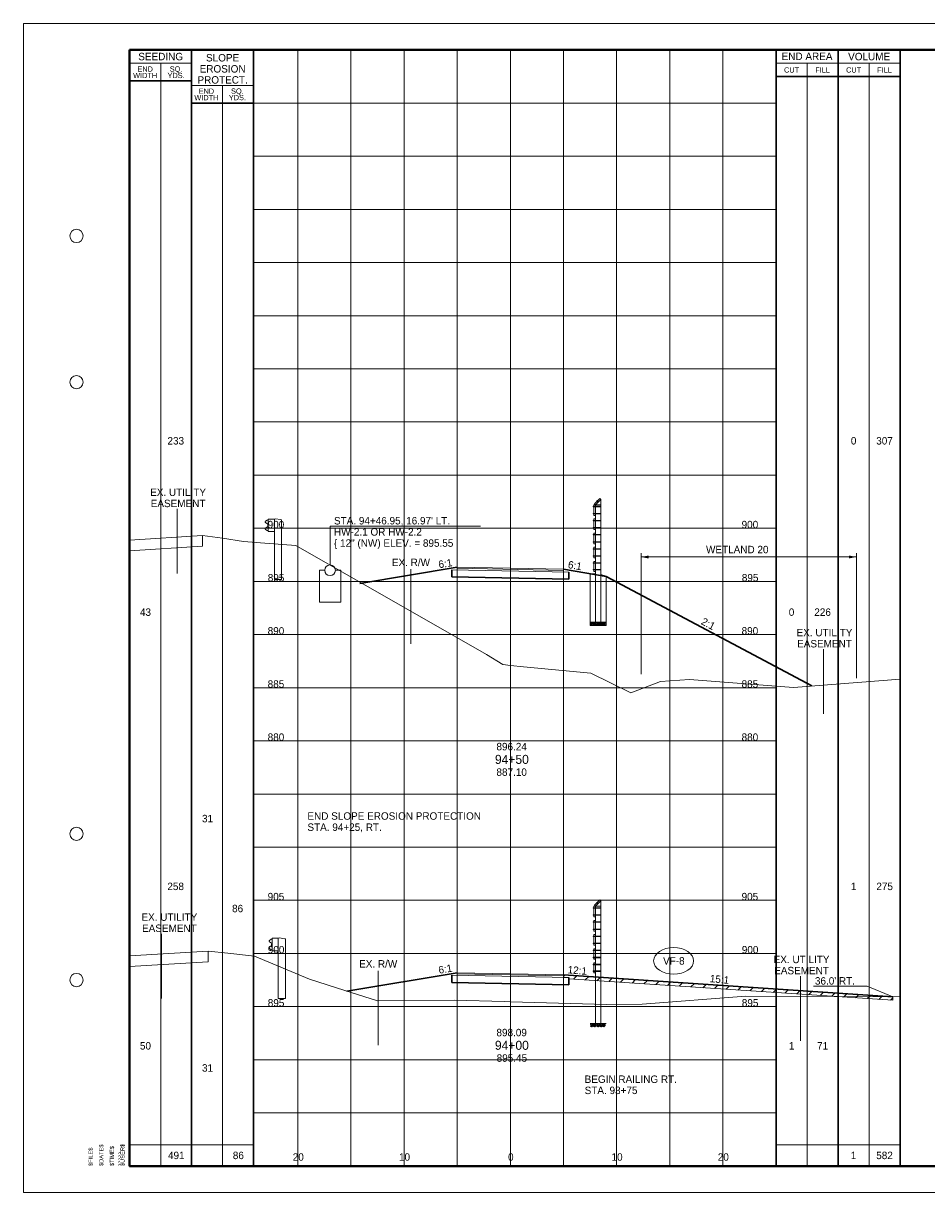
# Paper-space layout 'Layout1' of a CAD drawing. Header units: feet. Extents: x -1005 to 2379, y -670 to 6548.
# Tile 24 of 69: x -10 to 75, y 2182 to 2292. Entities that reach past the tile are written whole.
import ezdxf
from ezdxf.enums import TextEntityAlignment as Align

# ---------------------------------------------------------------- set-up
doc = ezdxf.new("R2010")
doc.units = ezdxf.units.FT
doc.header["$LTSCALE"] = 5
doc.header["$MEASUREMENT"] = 0
for name, pattern in [('DGN Style 2', [150.837143, 90.502286, -60.334857]), ('DGN Style 3', [211.172, 150.837143, -60.334857]), ('esmtuex', [4.65, 0.8, -0.275, -0.275, 0.8, -0.3, 0.8, -0.3, 0.8, -0.3]), ('fencepr', [1, 0.925, 0.075]), ('rowex', [4.85, 0.8, -0.375, -0.375, 0.8, -0.3, 0.8, -0.3, 0.8, -0.3])]:
    doc.linetypes.add(name, pattern=pattern)
for name, color, linetype, lineweight in [('DR_P_Erosion_Control', 7, 'Continuous', 13), ('DR_P_Headwall', 120, 'Continuous', 13), ('DR_P_Storm_Sewer', 151, 'Continuous', 13), ('DR_P_Text', 7, 'Continuous', 13), ('EV_Ecological_Text', 7, 'Continuous', 13), ('PV_P_Text', 7, 'Continuous', 13), ('PV_X_EOP', 7, 'DGN Style 3', 0), ('RD_P_Cells', 7, 'Continuous', 0), ('RD_P_Fence', 230, 'fencepr', 13), ('RD_X_Cells', 7, 'Continuous', 0), ('RW_X_Esmt_U', 6, 'esmtuex', 30), ('RW_X_Fee_RW', 6, 'rowex', 30), ('SG_P_Foundation', 61, 'Continuous', 13), ('SH_Border', 7, 'Continuous', 40), ('SH_Data', 7, 'Continuous', 0), ('SH_Major_Grid_Line', 254, 'Continuous', 13), ('SH_Text', 7, 'Continuous', 13), ('TX_P_20', 7, 'Continuous', 13), ('TX_P_5', 7, 'Continuous', 13), ('TX_P_Misc', 7, 'Continuous', 13), ('TX_X_5', 7, 'Continuous', 0), ('XS_P_Finished_Grade', 3, 'Continuous', 30), ('XS_P_Pavt_Surface', 251, 'Continuous', 13), ('XS_P_Subgrade', 4, 'Continuous', 30), ('XS_X_Ground_Line', 3, 'DGN Style 2', 13)]:
    doc.layers.add(name, color=color, linetype=linetype, lineweight=lineweight)
doc.layers.add('SH_Cut_Line', color=7, linetype='DGN Style 3', lineweight=0, plot=False)
doc.layers.add('XS_P_Pavt_Layers', color=251, linetype='Continuous', lineweight=0, transparency=0.5)
doc.styles.add('Slanted-Normal LS 0.50', font='font31.shx', dxfattribs={"height": 0.14})
doc.styles.add('Slanted-Sub Title', font='font31.shx', dxfattribs={"height": 0.17})
doc.styles.add('Style-CHAR_FAST_FONT', font='CHAR_FAST_FONT.shx')
doc.styles.add('Style-FONT1', font='FONT1.shx')
doc.styles.add('Style-font30', font='font30.shx')
doc.styles.add('Style-font31', font='font31.shx')

# ---------------------------------------------------------------- blocks, each defined once
blk = doc.blocks.new('STAMP')
at = {"layer": 'TX_P_Misc', "linetype": 'Continuous', "lineweight": 13, "style": 'Style-CHAR_FAST_FONT'}
for s, p in [('$FILE$', (-0.773, 0)), ('$DATE$', (-0.573, 0)), ('$TIME$', (-0.373, 0)), ('$USER$', (-0.173, 0))]:
    blk.add_text(s, height=0.078, rotation=90, dxfattribs=at).set_placement(p, align=Align.TOP_LEFT)
blk = doc.blocks.new('XS POINT_524')
at = {"layer": 'RW_X_Fee_RW', "linetype": 'DGN Style 3', "lineweight": 0}
blk.add_line((0, 3.5), (0, -3.5), dxfattribs=at)
blk = doc.blocks.new('GRLT')
at = {"layer": 'RD_X_Cells', "linetype": 'DGN Style 3'}
for p, q in [((-1.51, 2.21), (-1.56, 2.19)), ((-0.97, 2.29), (-1.51, 2.21)), ((-0.89, 2.25), (-0.97, 2.29)), ((-0.31, 2.25), (-0.89, 2.25)), ((-0.89, -0.16), (-0.89, 2.25)), ((-0.31, 1.08), (-0.31, 2.25)), ((-1.56, -0.16), (-1.56, 2.19)), ((-0.31, 1.08), (-0.89, 1.08)), ((-1.56, -3.42), (-1.56, -0.16)), ((-0.89, -3.42), (-0.89, -0.16)), ((-0.89, -3.42), (-1.56, -3.42))]:
    blk.add_line(p, q, dxfattribs=at)
at = {"layer": 'RD_X_Cells', "linetype": 'DGN Style 3', "flags": 128}
blk.add_lwpolyline([(-0.31, 1.16), (-0.22, 1.17), (-0.06, 1.29), (-0.06, 1.29, 0.51949), (-0.06, 1.41), (-0.06, 1.41), (-0.26, 1.56), (-0.26, 1.56, -0.244874), (-0.3, 1.62), (-0.3, 1.62), (-0.3, 1.67), (-0.3, 1.71), (-0.3, 1.71, -0.244874), (-0.26, 1.78), (-0.26, 1.78), (-0.06, 1.92), (-0.06, 1.92, 0.51949), (-0.06, 2.05), (-0.06, 2.05), (-0.22, 2.16), (-0.31, 2.18)], format="xyb", dxfattribs=at)
for points in [[(-0.29, 1.73), (-0.29, 1.61), (-0.3, 1.61), (-0.3, 1.73), (-0.29, 1.73)], [(-0.29, 1.7), (-0.29, 1.64), (-0.26, 1.64), (-0.26, 1.7), (-0.29, 1.7)]]:
    blk.add_lwpolyline(points, close=True, dxfattribs=at)
blk = doc.blocks.new('GPKLBL_427')
at = {"layer": 'TX_P_5', "linetype": 'Continuous', "extrusion": (0, 0, -1), "insert": (-0.46, 0.97), "char_height": 0.7, "attachment_point": 3, "text_direction": (-0.986394, 0.164399, 0), "line_spacing_factor": 0.6, "style": 'Style-font31'}
blk.add_mtext('6:1', dxfattribs=at)
blk = doc.blocks.new('GPKLBL_428')
at = {"layer": 'TX_P_5', "linetype": 'Continuous', "insert": (-0.51, 0.98), "char_height": 0.7, "attachment_point": 1, "rotation": 350.5377, "line_spacing_factor": 0.6, "style": 'Style-font31'}
blk.add_mtext('12:1', dxfattribs=at)
blk = doc.blocks.new('RCP')
at = {"layer": 'RD_P_Cells'}
for points, knots in [([(0.02, 0.09), (0.03, 0.1), (0.05, 0.11), (0.07, 0.11), (0.07, 0.12), (0.08, 0.1), (0.08, 0.09), (0.08, 0.08), (0.07, 0.07), (0.06, 0.06), (0.05, 0.05), (0.02, 0.04), (0.02, 0.05), (0.01, 0.06), (0.01, 0.07), (0.01, 0.08), (0.01, 0.08), (0.01, 0.08), (0.01, 0.09), (0.02, 0.09), (0.02, 0.09), (0.02, 0.09)], [0, 0, 0, 0, 0.258176, 0.258176, 0.258176, 0.385117, 0.385117, 0.385117, 0.555016, 0.555016, 0.555016, 0.785627, 0.785627, 0.785627, 0.908123, 0.908123, 0.908123, 0.969027, 0.969027, 0.969027, 1, 1, 1, 1]), ([(0.05, 0.33), (0.06, 0.33), (0.06, 0.34), (0.07, 0.34), (0.08, 0.35), (0.09, 0.35), (0.1, 0.35), (0.11, 0.35), (0.12, 0.35), (0.12, 0.34), (0.13, 0.33), (0.13, 0.33), (0.13, 0.32), (0.12, 0.31), (0.12, 0.3), (0.11, 0.29), (0.1, 0.28), (0.09, 0.28), (0.08, 0.28), (0.07, 0.28), (0.05, 0.27), (0.04, 0.28), (0.04, 0.29), (0.03, 0.29), (0.03, 0.3), (0.03, 0.31), (0.04, 0.32), (0.04, 0.32), (0.04, 0.32), (0.04, 0.33), (0.05, 0.33)], [0, 0, 0, 0, 0.107172, 0.107172, 0.107172, 0.224609, 0.224609, 0.224609, 0.311187, 0.311187, 0.311187, 0.390245, 0.390245, 0.390245, 0.521508, 0.521508, 0.521508, 0.650159, 0.650159, 0.650159, 0.785017, 0.785017, 0.785017, 0.874079, 0.874079, 0.874079, 0.953282, 0.953282, 0.953282, 1, 1, 1, 1]), ([(0.16, 0.26), (0.17, 0.26), (0.19, 0.27), (0.2, 0.27), (0.22, 0.27), (0.22, 0.25), (0.23, 0.23), (0.23, 0.22), (0.23, 0.2), (0.22, 0.19), (0.2, 0.18), (0.19, 0.17), (0.17, 0.17), (0.16, 0.16), (0.14, 0.16), (0.13, 0.17), (0.12, 0.17), (0.11, 0.18), (0.11, 0.18), (0.1, 0.2), (0.1, 0.22), (0.11, 0.23), (0.11, 0.24), (0.12, 0.24), (0.13, 0.25), (0.13, 0.25), (0.14, 0.26), (0.15, 0.26), (0.15, 0.26), (0.15, 0.26), (0.16, 0.26)], [0, 0, 0, 0, 0.126661, 0.126661, 0.126661, 0.253188, 0.253188, 0.253188, 0.368171, 0.368171, 0.368171, 0.509113, 0.509113, 0.509113, 0.63015, 0.63015, 0.63015, 0.70369, 0.70369, 0.70369, 0.826515, 0.826515, 0.826515, 0.907901, 0.907901, 0.907901, 0.976801, 0.976801, 0.976801, 1, 1, 1, 1]), ([(0.16, 0.11), (0.17, 0.11), (0.18, 0.11), (0.19, 0.12), (0.21, 0.12), (0.23, 0.12), (0.25, 0.1), (0.26, 0.09), (0.26, 0.07), (0.26, 0.06), (0.25, 0.05), (0.24, 0.03), (0.23, 0.02), (0.21, 0), (0.18, 0), (0.16, 0.01), (0.15, 0.02), (0.13, 0.03), (0.13, 0.05), (0.12, 0.06), (0.13, 0.07), (0.14, 0.08), (0.14, 0.09), (0.14, 0.09), (0.15, 0.1), (0.15, 0.1), (0.15, 0.1), (0.16, 0.11)], [0, 0, 0, 0, 0.098896, 0.098896, 0.098896, 0.24332, 0.24332, 0.24332, 0.355319, 0.355319, 0.355319, 0.496743, 0.496743, 0.496743, 0.673566, 0.673566, 0.673566, 0.816859, 0.816859, 0.816859, 0.906168, 0.906168, 0.906168, 0.969895, 0.969895, 0.969895, 1, 1, 1, 1]), ([(0.29, 0.35), (0.3, 0.35), (0.31, 0.36), (0.32, 0.36), (0.34, 0.36), (0.34, 0.33), (0.34, 0.32), (0.33, 0.31), (0.32, 0.3), (0.31, 0.3), (0.3, 0.29), (0.28, 0.29), (0.27, 0.3), (0.27, 0.31), (0.27, 0.32), (0.27, 0.33), (0.27, 0.33), (0.28, 0.34), (0.28, 0.34), (0.28, 0.35), (0.28, 0.35), (0.29, 0.35)], [0, 0, 0, 0, 0.188286, 0.188286, 0.188286, 0.356428, 0.356428, 0.356428, 0.541746, 0.541746, 0.541746, 0.732506, 0.732506, 0.732506, 0.852511, 0.852511, 0.852511, 0.937171, 0.937171, 0.937171, 1, 1, 1, 1]), ([(0.31, 0.2), (0.32, 0.21), (0.33, 0.21), (0.34, 0.22), (0.35, 0.22), (0.36, 0.2), (0.36, 0.18), (0.37, 0.17), (0.36, 0.16), (0.35, 0.14), (0.34, 0.13), (0.33, 0.13), (0.32, 0.12), (0.31, 0.12), (0.3, 0.12), (0.29, 0.13), (0.28, 0.14), (0.27, 0.15), (0.27, 0.16), (0.28, 0.17), (0.28, 0.19), (0.29, 0.19), (0.29, 0.2), (0.3, 0.2), (0.31, 0.2)], [0, 0, 0, 0, 0.135762, 0.135762, 0.135762, 0.276579, 0.276579, 0.276579, 0.425633, 0.425633, 0.425633, 0.565886, 0.565886, 0.565886, 0.678149, 0.678149, 0.678149, 0.814077, 0.814077, 0.814077, 0.922173, 0.922173, 0.922173, 1, 1, 1, 1])]:
    blk.add_open_spline(points, degree=3, knots=knots, dxfattribs=at)
blk = doc.blocks.new('GPKLBL_429')
at = {"layer": 'TX_P_5', "linetype": 'Continuous', "insert": (-0.51, 0.98), "char_height": 0.7, "attachment_point": 1, "rotation": 350.5377, "line_spacing_factor": 0.6, "style": 'Style-font31'}
blk.add_mtext('15:1', dxfattribs=at)
blk = doc.blocks.new('XS POINT_536')
at = {"layer": 'RW_X_Fee_RW', "linetype": 'DGN Style 3', "lineweight": 0}
blk.add_line((0, 3.5), (0, -3.5), dxfattribs=at)
blk = doc.blocks.new('GPKLBL_444')
at = {"layer": 'TX_P_5', "linetype": 'Continuous', "extrusion": (0, 0, -1), "insert": (-0.46, 0.97), "char_height": 0.7, "attachment_point": 3, "text_direction": (-0.986394, 0.164399, 0), "line_spacing_factor": 0.6, "style": 'Style-font31'}
blk.add_mtext('6:1', dxfattribs=at)
blk = doc.blocks.new('GPKLBL_445')
at = {"layer": 'TX_P_5', "linetype": 'Continuous', "insert": (-0.51, 0.98), "char_height": 0.7, "attachment_point": 1, "rotation": 350.5377, "line_spacing_factor": 0.6, "style": 'Style-font31'}
blk.add_mtext('6:1', dxfattribs=at)
blk = doc.blocks.new('GPKLBL_446')
at = {"layer": 'TX_P_5', "color": 7, "insert": (-0.32, 1.63), "char_height": 0.7, "attachment_point": 1, "rotation": 333.4349, "line_spacing_factor": 0.9, "style": 'Style-font31'}
blk.add_mtext('2:1', dxfattribs=at)

psp = doc.layouts.get("Layout1")

# ---------------------------------------------------------------- hatches: boundary and pattern name
at = {"layer": 'DR_P_Erosion_Control'}
h = psp.add_hatch(dxfattribs=at)
h.set_pattern_fill('HATCH', color=256, style=0, pattern_type=2)
h.set_pattern_definition([(45, (56.6032, 2202.0936), (-0.589255, 0.589255), [])])
h.paths.add_polyline_path([(41.33, 2202.73), (41.33, 2202.61), (71.83, 2200.59), (71.83, 2200.92), (40.83, 2202.99), (40.83, 2202.89), (40.83, 2202.74)])

# ---------------------------------------------------------------- linework, layer by layer
for p, q in [((71.83, 2200.59), (41.33, 2202.61)), ((71.83, 2200.92), (71.83, 2200.59))]:
    psp.add_line(p, q, dxfattribs=at)
at = {"layer": 'DR_P_Erosion_Control', "flags": 128}
psp.add_lwpolyline([(41.33, 2202.73), (41.33, 2202.61), (71.83, 2200.59), (71.83, 2200.92), (40.83, 2202.99), (40.83, 2202.89), (40.83, 2202.74), (41.33, 2202.73)], close=True, dxfattribs=at)
at = {"layer": 'DR_P_Headwall'}
for p, q in [((17.86, 2241.05), (18.36, 2241.05)), ((17.86, 2241.05), (17.86, 2238.05)), ((19.36, 2241.05), (19.86, 2241.05)), ((19.86, 2241.05), (19.86, 2238.05)), ((17.86, 2238.05), (19.86, 2238.05))]:
    psp.add_line(p, q, dxfattribs=at)
at = {"layer": 'DR_P_Storm_Sewer'}
psp.add_circle((18.86, 2241.05), 0.5, dxfattribs=at)
at = {"layer": 'DR_P_Text'}
for p, q in [((18.86, 2245.2), (33.01, 2245.2)), ((18.86, 2241.55), (18.86, 2245.2)), ((64.34, 2201.91), (69.39, 2201.91)), ((71.83, 2200.92), (69.39, 2201.91))]:
    psp.add_line(p, q, dxfattribs=at)
at = {"layer": 'DR_P_Text', "color": 7, "linetype": 'Continuous', "lineweight": 13}
psp.add_ellipse((51.19, 2204.3), major_axis=(1.88, 0), ratio=0.666667, dxfattribs=at)
at = {"layer": 'EV_Ecological_Text', "color": 97, "linetype": 'Continuous', "lineweight": 0}
for p, q in [((48.14, 2231.27), (48.14, 2242.65)), ((48.14, 2242.3), (68.39, 2242.3)), ((68.39, 2230.89), (68.39, 2242.65))]:
    psp.add_line(p, q, dxfattribs=at)
at = {"layer": 'EV_Ecological_Text', "color": 4, "linetype": 'Continuous', "lineweight": 0}
psp.add_solid([(48.84, 2242.16), (48.14, 2242.3), (48.84, 2242.44)], dxfattribs=at)
at = {"layer": 'EV_Ecological_Text', "color": 4, "linetype": 'Continuous', "lineweight": 0, "extrusion": (0, 0, -1)}
psp.add_solid([(-67.69, 2242.44), (-68.39, 2242.3), (-67.69, 2242.16)], dxfattribs=at)
at = {"layer": 'PV_X_EOP'}
for p, q in [((6.87, 2244.32), (6.87, 2243.32)), ((7.39, 2205.2), (7.39, 2204.2))]:
    psp.add_line(p, q, dxfattribs=at)
at = {"layer": 'RD_P_Fence', "linetype": 'Continuous'}
for p, q in [((44.24, 2247.81), (43.74, 2247.31)), ((44.33, 2247.71), (43.83, 2247.21)), ((43.95, 2247.54), (44, 2247.6)), ((44.09, 2247.43), (43.95, 2247.57)), ((43.96, 2247.53), (43.95, 2247.54)), ((44.12, 2247.46), (43.98, 2247.6)), ((44.02, 2247.59), (44, 2247.6)), ((44.33, 2247.71), (44.33, 2236.18)), ((44.33, 2247.07), (43.63, 2247.07)), ((44.33, 2247.03), (43.63, 2247.03)), ((44.33, 2246.4), (43.63, 2246.4)), ((44.33, 2246.36), (43.63, 2246.36)), ((43.67, 2247.09), (43.65, 2247.09)), ((43.65, 2247.01), (43.65, 2247.09)), ((43.67, 2247.01), (43.65, 2247.01)), ((43.67, 2246.42), (43.65, 2246.42)), ((43.65, 2246.34), (43.65, 2246.42)), ((43.67, 2246.34), (43.65, 2246.34)), ((43.83, 2247.21), (43.67, 2247.21)), ((43.67, 2246.21), (43.67, 2247.21)), ((43.83, 2246.21), (43.67, 2246.21)), ((43.83, 2247.21), (43.83, 2236.18)), ((44.33, 2247.21), (43.83, 2247.21)), ((44.33, 2245.74), (43.63, 2245.74)), ((44.33, 2245.7), (43.63, 2245.7)), ((43.67, 2245.76), (43.65, 2245.76)), ((43.65, 2245.68), (43.65, 2245.76)), ((43.67, 2245.68), (43.65, 2245.68)), ((43.83, 2245.88), (43.67, 2245.88)), ((43.67, 2244.88), (43.67, 2245.88)), ((44.33, 2245.07), (43.63, 2245.07)), ((44.33, 2245.03), (43.63, 2245.03)), ((44.33, 2244.41), (43.63, 2244.41)), ((44.33, 2244.37), (43.63, 2244.37)), ((43.67, 2245.09), (43.65, 2245.09)), ((43.65, 2245.01), (43.65, 2245.09)), ((43.67, 2245.01), (43.65, 2245.01)), ((43.67, 2244.43), (43.65, 2244.43)), ((43.65, 2244.35), (43.65, 2244.43)), ((43.67, 2244.35), (43.65, 2244.35)), ((43.83, 2244.88), (43.67, 2244.88)), ((43.83, 2244.55), (43.67, 2244.55)), ((43.67, 2243.55), (43.67, 2244.55)), ((44.33, 2243.74), (43.63, 2243.74)), ((44.33, 2243.7), (43.63, 2243.7)), ((44.33, 2243.08), (43.63, 2243.08)), ((44.33, 2243.04), (43.63, 2243.04)), ((43.67, 2243.76), (43.65, 2243.76)), ((43.65, 2243.68), (43.65, 2243.76)), ((43.67, 2243.68), (43.65, 2243.68)), ((43.67, 2243.1), (43.65, 2243.1)), ((43.65, 2243.02), (43.65, 2243.1)), ((43.67, 2243.02), (43.65, 2243.02)), ((43.83, 2243.55), (43.67, 2243.55)), ((43.83, 2243.22), (43.67, 2243.22)), ((43.67, 2242.22), (43.67, 2243.22)), ((44.33, 2242.41), (43.63, 2242.41)), ((44.33, 2242.37), (43.63, 2242.37)), ((43.67, 2242.43), (43.65, 2242.43)), ((43.65, 2242.35), (43.65, 2242.43)), ((43.67, 2242.35), (43.65, 2242.35)), ((43.83, 2242.22), (43.67, 2242.22)), ((43.83, 2241.89), (43.67, 2241.89)), ((43.67, 2240.94), (43.67, 2241.89)), ((44.33, 2241.75), (43.63, 2241.75)), ((44.33, 2241.71), (43.63, 2241.71)), ((44.33, 2241.12), (43.63, 2241.12)), ((44.33, 2241.08), (43.63, 2241.08)), ((43.67, 2241.77), (43.65, 2241.77)), ((43.65, 2241.69), (43.65, 2241.77)), ((43.67, 2241.69), (43.65, 2241.69)), ((43.67, 2241.14), (43.65, 2241.14)), ((43.65, 2241.06), (43.65, 2241.14)), ((43.67, 2241.06), (43.65, 2241.06)), ((43.83, 2240.94), (43.67, 2240.94)), ((44.33, 2236.18), (43.83, 2236.18)), ((44.24, 2210.04), (43.74, 2209.54)), ((44.33, 2209.94), (43.83, 2209.44)), ((44.33, 2209.94), (44.33, 2198.41)), ((44.33, 2209.3), (43.63, 2209.3)), ((44.33, 2209.26), (43.63, 2209.26)), ((43.67, 2209.32), (43.65, 2209.32)), ((43.65, 2209.24), (43.65, 2209.32)), ((43.67, 2209.24), (43.65, 2209.24)), ((43.83, 2209.44), (43.67, 2209.44)), ((43.67, 2208.44), (43.67, 2209.44)), ((43.83, 2209.44), (43.83, 2198.41)), ((44.33, 2209.44), (43.83, 2209.44)), ((43.95, 2209.77), (44, 2209.83)), ((44.09, 2209.66), (43.95, 2209.8)), ((43.96, 2209.76), (43.95, 2209.77)), ((44.12, 2209.69), (43.98, 2209.83)), ((44.02, 2209.82), (44, 2209.83)), ((44.33, 2208.63), (43.63, 2208.63)), ((44.33, 2208.59), (43.63, 2208.59)), ((44.33, 2207.97), (43.63, 2207.97)), ((44.33, 2207.93), (43.63, 2207.93)), ((43.67, 2208.65), (43.65, 2208.65)), ((43.65, 2208.57), (43.65, 2208.65)), ((43.67, 2208.57), (43.65, 2208.57)), ((43.67, 2207.99), (43.65, 2207.99)), ((43.65, 2207.91), (43.65, 2207.99)), ((43.67, 2207.91), (43.65, 2207.91)), ((43.83, 2208.44), (43.67, 2208.44)), ((43.83, 2208.11), (43.67, 2208.11)), ((43.67, 2207.11), (43.67, 2208.11)), ((44.33, 2207.3), (43.63, 2207.3)), ((44.33, 2207.26), (43.63, 2207.26)), ((44.33, 2206.64), (43.63, 2206.64)), ((43.67, 2207.32), (43.65, 2207.32)), ((43.65, 2207.24), (43.65, 2207.32)), ((43.67, 2207.24), (43.65, 2207.24)), ((43.67, 2206.66), (43.65, 2206.66)), ((43.65, 2206.58), (43.65, 2206.66)), ((43.83, 2207.11), (43.67, 2207.11)), ((43.83, 2206.78), (43.67, 2206.78)), ((43.67, 2205.78), (43.67, 2206.78)), ((44.33, 2206.6), (43.63, 2206.6)), ((44.33, 2205.97), (43.63, 2205.97)), ((44.33, 2205.93), (43.63, 2205.93)), ((43.67, 2206.58), (43.65, 2206.58)), ((43.67, 2205.99), (43.65, 2205.99)), ((43.65, 2205.91), (43.65, 2205.99)), ((43.67, 2205.91), (43.65, 2205.91)), ((43.83, 2205.78), (43.67, 2205.78)), ((44.33, 2205.31), (43.63, 2205.31)), ((44.33, 2205.27), (43.63, 2205.27)), ((44.33, 2204.64), (43.63, 2204.64)), ((44.33, 2204.6), (43.63, 2204.6)), ((43.67, 2205.33), (43.65, 2205.33)), ((43.65, 2205.25), (43.65, 2205.33)), ((43.67, 2205.25), (43.65, 2205.25)), ((43.67, 2204.66), (43.65, 2204.66)), ((43.65, 2204.58), (43.65, 2204.66)), ((43.67, 2204.58), (43.65, 2204.58)), ((43.83, 2205.45), (43.67, 2205.45)), ((43.67, 2204.45), (43.67, 2205.45)), ((43.83, 2204.45), (43.67, 2204.45)), ((44.33, 2203.98), (43.63, 2203.98)), ((44.33, 2203.94), (43.63, 2203.94)), ((44.33, 2203.35), (43.63, 2203.35)), ((44.33, 2203.31), (43.63, 2203.31)), ((43.67, 2204), (43.65, 2204)), ((43.65, 2203.92), (43.65, 2204)), ((43.67, 2203.92), (43.65, 2203.92)), ((43.67, 2203.37), (43.65, 2203.37)), ((43.65, 2203.29), (43.65, 2203.37)), ((43.83, 2204.12), (43.67, 2204.12)), ((43.67, 2203.17), (43.67, 2204.12)), ((43.67, 2203.29), (43.65, 2203.29)), ((43.83, 2203.17), (43.67, 2203.17)), ((44.33, 2198.41), (43.83, 2198.41))]:
    psp.add_line(p, q, dxfattribs=at)
at = {"layer": 'RD_P_Fence'}
for p, q in [((43.83, 2247.21), (43.74, 2247.31)), ((43.95, 2247.57), (43.98, 2247.6)), ((44.33, 2247.71), (44.24, 2247.81)), ((43.63, 2247.03), (43.63, 2247.07)), ((43.63, 2246.36), (43.63, 2246.4)), ((43.63, 2245.7), (43.63, 2245.74)), ((43.63, 2245.03), (43.63, 2245.07)), ((43.63, 2244.37), (43.63, 2244.41)), ((43.63, 2243.7), (43.63, 2243.74)), ((43.63, 2243.04), (43.63, 2243.08)), ((43.63, 2242.37), (43.63, 2242.41)), ((43.63, 2241.71), (43.63, 2241.75)), ((43.63, 2241.08), (43.63, 2241.12)), ((44.33, 2209.94), (44.24, 2210.04)), ((43.63, 2209.26), (43.63, 2209.3)), ((43.83, 2209.44), (43.74, 2209.54)), ((43.95, 2209.8), (43.98, 2209.83)), ((43.63, 2208.59), (43.63, 2208.63)), ((43.63, 2207.93), (43.63, 2207.97)), ((43.63, 2207.26), (43.63, 2207.3)), ((43.63, 2206.6), (43.63, 2206.64)), ((43.63, 2205.93), (43.63, 2205.97)), ((43.63, 2205.27), (43.63, 2205.31)), ((43.63, 2204.6), (43.63, 2204.64)), ((43.63, 2203.94), (43.63, 2203.98)), ((43.63, 2203.31), (43.63, 2203.35))]:
    psp.add_line(p, q, dxfattribs=at)
at = {"layer": 'RD_P_Fence', "ltscale": 1.166667, "extrusion": (0, 0, -1)}
for centre in [(-44.32, 2247.05), (-44.32, 2246.38), (-44.32, 2245.72), (-44.32, 2245.05), (-44.32, 2244.39), (-44.32, 2243.72), (-44.32, 2243.06), (-44.32, 2242.39), (-44.32, 2241.73), (-44.32, 2241.1), (-44.32, 2209.28), (-44.32, 2208.61), (-44.32, 2207.95), (-44.32, 2207.28), (-44.32, 2206.62), (-44.32, 2205.95), (-44.32, 2205.29), (-44.32, 2204.62), (-44.32, 2203.96), (-44.32, 2203.33)]:
    psp.add_arc(centre, 0.03, 119.8659, 240.1341, dxfattribs=at)
at = {"layer": 'RW_X_Esmt_U', "linetype": 'DGN Style 3', "lineweight": 0}
for p, q in [((4.46, 2246.82), (4.46, 2240.74)), ((65.29, 2233.62), (65.29, 2227.54)), ((2.99, 2206.84), (2.99, 2200.77)), ((63.13, 2202.87), (63.13, 2196.79))]:
    psp.add_line(p, q, dxfattribs=at)
at = {"layer": 'SG_P_Foundation'}
for p, q in [((43.33, 2235.85), (43.33, 2240.72)), ((43.33, 2240.72), (43.83, 2240.72)), ((44.83, 2240.48), (44.33, 2240.64)), ((44.83, 2235.85), (44.83, 2240.48)), ((44.83, 2235.85), (43.33, 2235.85))]:
    psp.add_line(p, q, dxfattribs=at)
at = {"layer": 'SH_Border', "color": 7, "linetype": 'Continuous', "lineweight": 40, "flags": 128}
psp.add_lwpolyline([(0, 2290), (157.5, 2290), (157.5, 2185), (0, 2185), (0, 2290)], close=True, dxfattribs=at)
at = {"layer": 'SH_Border', "color": 7, "linetype": 'Continuous', "lineweight": 0}
for centre in [(-5, 2272.5), (-5, 2258.75), (-5, 2216.25), (-5, 2202.5)]:
    psp.add_circle(centre, 0.625, dxfattribs=at)
at = {"layer": 'SH_Cut_Line', "color": 7, "linetype": 'DGN Style 3', "lineweight": 0, "flags": 128}
psp.add_lwpolyline([(-10, 2182.5), (160, 2182.5), (160, 2292.5), (-10, 2292.5), (-10, 2182.5)], close=True, dxfattribs=at)
at = {"layer": 'SH_Data', "color": 7, "linetype": 'Continuous', "lineweight": 30}
for p, q in [((5.83, 2185), (5.83, 2290)), ((11.66, 2185), (11.66, 2290)), ((60.83, 2185), (60.83, 2290)), ((66.67, 2185), (66.67, 2290)), ((72.5, 2185), (72.5, 2290)), ((5.83, 2287.08), (0, 2287.08)), ((60.83, 2287.5), (72.5, 2287.5)), ((11.66, 2285), (5.83, 2285))]:
    psp.add_line(p, q, dxfattribs=at)
at = {"layer": 'SH_Data', "color": 7, "linetype": 'Continuous', "lineweight": 0}
for p, q in [((5.83, 2288.75), (0, 2288.75)), ((60.83, 2288.75), (72.5, 2288.75)), ((11.66, 2286.67), (5.83, 2286.67))]:
    psp.add_line(p, q, dxfattribs=at)
at = {"layer": 'SH_Data', "color": 7, "linetype": 'Continuous', "lineweight": 13}
for p, q in [((2.92, 2185), (2.92, 2288.75)), ((63.75, 2185), (63.75, 2288.75)), ((69.58, 2185), (69.58, 2288.75)), ((8.75, 2185), (8.75, 2286.67)), ((0, 2187), (11.66, 2187)), ((60.83, 2187), (72.5, 2187))]:
    psp.add_line(p, q, dxfattribs=at)
at = {"layer": 'SH_Major_Grid_Line', "color": 254, "linetype": 'Continuous', "lineweight": 13}
for p, q in [((15.83, 2185), (15.83, 2290)), ((20.83, 2185), (20.83, 2290)), ((25.83, 2185), (25.83, 2290)), ((30.83, 2185), (30.83, 2290)), ((35.83, 2185), (35.83, 2290)), ((40.83, 2185), (40.83, 2290)), ((45.83, 2185), (45.83, 2290)), ((50.83, 2185), (50.83, 2290)), ((55.83, 2185), (55.83, 2290)), ((11.66, 2285), (60.83, 2285)), ((11.66, 2280), (60.83, 2280)), ((11.66, 2275), (60.83, 2275)), ((11.66, 2270), (60.83, 2270)), ((11.66, 2265), (60.83, 2265)), ((11.66, 2260), (60.83, 2260)), ((11.66, 2255), (60.83, 2255)), ((11.66, 2250), (60.83, 2250)), ((11.66, 2245), (60.83, 2245)), ((11.66, 2240), (60.83, 2240)), ((11.66, 2235), (60.83, 2235)), ((11.66, 2230), (60.83, 2230)), ((11.66, 2225), (60.83, 2225)), ((11.66, 2220), (60.83, 2220)), ((11.66, 2215), (60.83, 2215)), ((11.66, 2210), (60.83, 2210)), ((11.66, 2205), (60.83, 2205)), ((11.66, 2200), (60.83, 2200)), ((11.66, 2195), (60.83, 2195)), ((11.66, 2190), (60.83, 2190))]:
    psp.add_line(p, q, dxfattribs=at)
at = {"layer": 'XS_P_Finished_Grade'}
for p, q in [((21.67, 2239.81), (30.83, 2241.34)), ((44.83, 2240.47), (40.83, 2241.14)), ((64.2, 2230.17), (44.83, 2240.47)), ((20.45, 2201.46), (30.83, 2203.19)), ((71.83, 2200.92), (40.83, 2202.99))]:
    psp.add_line(p, q, dxfattribs=at)
at = {"layer": 'XS_P_Pavt_Layers', "color": 2, "lineweight": 13}
for p, q in [((41.33, 2240.88), (30.33, 2241.1)), ((40.83, 2241.04), (30.83, 2241.24)), ((41.33, 2202.73), (30.33, 2202.95)), ((40.83, 2202.89), (30.83, 2203.09))]:
    psp.add_line(p, q, dxfattribs=at)
at = {"layer": 'XS_P_Pavt_Surface', "color": 193}
for p, q in [((30.83, 2241.34), (30.83, 2241.09)), ((40.83, 2241.14), (30.83, 2241.34)), ((40.83, 2241.14), (40.83, 2240.89)), ((30.83, 2203.19), (30.83, 2202.94)), ((40.83, 2202.99), (30.83, 2203.19)), ((40.83, 2202.99), (40.83, 2202.74))]:
    psp.add_line(p, q, dxfattribs=at)
at = {"layer": 'XS_P_Subgrade'}
for p, q in [((30.33, 2241.1), (30.33, 2240.43)), ((41.33, 2240.88), (41.33, 2240.21)), ((41.33, 2240.21), (30.33, 2240.43)), ((30.33, 2202.95), (30.33, 2202.28)), ((41.33, 2202.06), (30.33, 2202.28)), ((41.33, 2202.73), (41.33, 2202.06))]:
    psp.add_line(p, q, dxfattribs=at)
at = {"layer": 'XS_P_Subgrade', "lineweight": 13}
for p, q in [((43.83, 2236.18), (43.33, 2236.18)), ((44.33, 2236.18), (44.83, 2236.18)), ((43.83, 2198.41), (43.33, 2198.41)), ((44.33, 2198.41), (44.83, 2198.41))]:
    psp.add_line(p, q, dxfattribs=at)
at = {"layer": 'XS_X_Ground_Line', "flags": 128}
for points in [[(0, 2243.87), (6.87, 2244.32), (8.73, 2244.08), (10.73, 2243.77), (12.73, 2243.61), (15.63, 2243.37), (33.59, 2233.13), (35.12, 2232.17), (35.83, 2232.1), (37.05, 2231.97), (43.4, 2231.37), (47.18, 2229.53), (49.97, 2230.57), (52.68, 2230.77), (62.46, 2230.03), (72.5, 2230.81)], [(0, 2242.87), (6.87, 2243.32)], [(0, 2204.77), (7.39, 2205.2), (9.25, 2205.03), (11.75, 2204.75), (16.92, 2202.57), (20.24, 2201.53), (23.34, 2200.54), (30.58, 2200.62), (35.23, 2200.47), (35.83, 2200.45), (44.88, 2200.21), (48.22, 2200.23), (57.99, 2200.97), (66.3, 2200.96), (72.5, 2200.92)], [(0, 2203.77), (7.39, 2204.2)]]:
    psp.add_lwpolyline(points, dxfattribs=at)

# ---------------------------------------------------------------- block references
at = {"layer": 'RD_P_Cells', "xscale": 0.75, "yscale": 0.75, "zscale": 0.75}
for p in [(43.35, 2235.87), (43.64, 2235.87), (43.95, 2235.87), (44.22, 2235.87), (44.49, 2235.87), (43.35, 2198.1), (43.64, 2198.1), (43.95, 2198.1), (44.22, 2198.1), (44.49, 2198.1)]:
    psp.add_blockref('RCP', p, dxfattribs=at)
at = {"layer": 'RD_X_Cells', "linetype": 'DGN Style 3', "extrusion": (0, 0, -1)}
for p in [(-12.73, 2243.61), (-13.1, 2204.18)]:
    psp.add_blockref('GRLT', p, dxfattribs=at)
at = {"layer": 'RW_X_Fee_RW', "linetype": 'DGN Style 3', "lineweight": 0}
for name, p in [('XS POINT_536', (26.47, 2237.64)), ('XS POINT_524', (23.39, 2199.87))]:
    psp.add_blockref(name, p, dxfattribs=at)
at = {"layer": 'TX_P_5', "linetype": 'Continuous', "extrusion": (0, 0, -1)}
for name, p in [('GPKLBL_444', (-29.83, 2241.17)), ('GPKLBL_427', (-29.83, 2203.02))]:
    psp.add_blockref(name, p, dxfattribs=at)
at = {"layer": 'TX_P_5', "linetype": 'Continuous'}
psp.add_blockref('GPKLBL_445', (41.83, 2240.97), dxfattribs=at)
at = {"layer": 'TX_P_5', "color": 7, "rotation": 358.5435588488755}
psp.add_blockref('GPKLBL_446', (54.32, 2234.99), dxfattribs=at)
at = {"layer": 'TX_P_5', "linetype": 'Continuous'}
for name, p, rotation in [('GPKLBL_428', (41.84, 2202.9), 4.510806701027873), ('GPKLBL_429', (55.22, 2202.06), 4.325223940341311)]:
    psp.add_blockref(name, p, dxfattribs=dict(at, rotation=rotation))
at = {"layer": 'TX_P_Misc', "linetype": 'Continuous', "lineweight": 13, "xscale": 5, "yscale": 5, "zscale": 5}
psp.add_blockref('STAMP', (0, 2185), dxfattribs=at)

# ---------------------------------------------------------------- texts
at = {"layer": 'DR_P_Text', "color": 7, "lineweight": 13, "style": 'Style-font31'}
psp.add_text('VF-8', height=0.7, dxfattribs=at).set_placement((51.21, 2204.3), align=Align.MIDDLE_CENTER)
at = {"layer": 'DR_P_Text', "char_height": 0.7, "attachment_point": 1, "line_spacing_factor": 0.9, "style": 'Slanted-Normal LS 0.50'}
for s, insert in [('STA. 94+46.95, 16.97\' LT.\\PHW-2.1 OR HW-2.2\\P\\{ 12" (NW) ELEV. = 895.55', (19.23, 2246.06)), ("36.0' RT.", (64.49, 2202.77))]:
    psp.add_mtext(s, dxfattribs=dict(at, insert=insert))
at = {"layer": 'EV_Ecological_Text', "color": 7, "linetype": 'Continuous', "lineweight": 0, "style": 'Slanted-Normal LS 0.50'}
psp.add_text('WETLAND 20', height=0.7, dxfattribs=at).set_placement((57.18, 2243), align=Align.MIDDLE_CENTER)
at = {"layer": 'PV_P_Text', "style": 'Slanted-Normal LS 0.50'}
for s, p in [('896.24', (35.95, 2224.11)), ('898.09', (35.95, 2197.21))]:
    psp.add_text(s, height=0.7, dxfattribs=at).set_placement(p, align=Align.CENTER)
at = {"layer": 'RW_X_Esmt_U', "linetype": 'Continuous', "lineweight": 0, "char_height": 0.7, "attachment_point": 2, "line_spacing_factor": 0.9, "style": 'Style-font31'}
for insert in [(4.56, 2248.74), (65.39, 2235.54), (3.74, 2208.77), (63.23, 2204.79)]:
    psp.add_mtext('EX. UTILITY\\PEASEMENT', dxfattribs=dict(at, insert=insert))
at = {"layer": 'RW_X_Fee_RW', "linetype": 'Continuous', "lineweight": 0, "char_height": 0.7, "attachment_point": 2, "line_spacing_factor": 0.66, "style": 'Style-font31'}
for insert in [(26.47, 2242.14), (23.39, 2204.37)]:
    psp.add_mtext('EX. R/W\\P', dxfattribs=dict(at, insert=insert))
at = {"layer": 'SH_Border', "color": 7, "linetype": 'Continuous', "lineweight": 0, "style": 'Style-FONT1'}
psp.add_text('`````', height=0.625, rotation=90, dxfattribs=at).set_placement((-0.38, 2185))
at = {"layer": 'SH_Data', "color": 7, "linetype": 'Continuous', "lineweight": 13, "style": 'Style-font30'}
for s, p in [('SEEDING', (2.92, 2289.38)), ('END AREA', (63.75, 2289.4)), ('VOLUME', (69.59, 2289.38))]:
    psp.add_text(s, height=0.7, dxfattribs=at).set_placement(p, align=Align.MIDDLE_CENTER)
at = {"layer": 'SH_Data', "color": 7, "linetype": 'Continuous', "lineweight": 0, "style": 'Style-font30'}
for s, p in [('CUT', (62.29, 2288.12)), ('FILL', (65.21, 2288.12)), ('CUT', (68.13, 2288.12)), ('FILL', (71.04, 2288.12))]:
    psp.add_text(s, height=0.5, dxfattribs=at).set_placement(p, align=Align.MIDDLE_CENTER)
at = {"layer": 'SH_Data', "color": 7, "linetype": 'Continuous', "lineweight": 13, "insert": (8.75, 2288.22), "char_height": 0.7, "attachment_point": 5, "line_spacing_factor": 0.892896, "style": 'Style-font30'}
psp.add_mtext('SLOPE\\PEROSION\\PPROTECT.', dxfattribs=at)
at = {"layer": 'SH_Data', "color": 7, "linetype": 'Continuous', "lineweight": 0, "char_height": 0.7, "attachment_point": 5, "line_spacing_factor": 0.728571, "style": 'Style-font30'}
for s, insert in [('\\H0.714286x;END\\PWIDTH', (1.46, 2287.9)), ('\\H0.714286x;SQ.\\PYDS.', (4.37, 2287.9)), ('\\H0.714286x;END\\PWIDTH', (7.22, 2285.82)), ('\\H0.714286x;SQ.\\PYDS.', (10.14, 2285.82))]:
    psp.add_mtext(s, dxfattribs=dict(at, insert=insert))
at = {"layer": 'SH_Text', "style": 'Style-font31'}
for s, p in [('900', (13.77, 2245)), ('900', (58.37, 2245)), ('895', (13.78, 2240)), ('895', (58.39, 2240)), ('890', (13.77, 2235)), ('890', (58.37, 2235)), ('885', (13.77, 2230)), ('885', (58.37, 2230)), ('880', (13.77, 2225)), ('880', (58.37, 2225)), ('905', (13.77, 2210)), ('905', (58.37, 2210)), ('900', (13.78, 2205)), ('900', (58.39, 2205)), ('895', (13.78, 2200)), ('895', (58.39, 2200)), ('20', (15.87, 2185.5)), ('10', (25.87, 2185.5)), ('0', (35.87, 2185.5)), ('0', (35.87, 2185.5)), ('10', (45.87, 2185.5)), ('20', (55.87, 2185.5))]:
    psp.add_text(s, height=0.7, dxfattribs=at).set_placement(p, align=Align.CENTER)
at = {"layer": 'SH_Text', "char_height": 0.7, "attachment_point": 1, "line_spacing_factor": 0.9, "style": 'Slanted-Sub Title'}
for s, insert in [('END SLOPE EROSION PROTECTION\\PSTA. 94+25, RT.', (16.73, 2218.28)), ('BEGIN RAILING RT.\\PSTA. 93+75', (42.82, 2193.52))]:
    psp.add_mtext(s, dxfattribs=dict(at, insert=insert))
at = {"layer": 'TX_P_20', "style": 'Slanted-Normal LS 0.50'}
for s, p in [('233', (4.34, 2253.23)), ('0', (68.13, 2253.23)), ('307', (71.04, 2253.23)), ('43', (1.49, 2237.11)), ('0', (62.29, 2237.11)), ('226', (65.21, 2237.11)), ('31', (7.33, 2217.69)), ('258', (4.33, 2211.31)), ('1', (68.13, 2211.31)), ('275', (71.05, 2211.31)), ('86', (10.16, 2209.23)), ('50', (1.49, 2196.31)), ('1', (62.29, 2196.31)), ('71', (65.21, 2196.31)), ('31', (7.33, 2194.23)), ('491', (4.39, 2186)), ('86', (10.23, 2186)), ('1', (68.12, 2186)), ('582', (71.04, 2186))]:
    psp.add_text(s, height=0.7, dxfattribs=at).set_placement(p, align=Align.MIDDLE_CENTER)
at = {"layer": 'TX_P_5', "style": 'Slanted-Sub Title'}
for s, p in [('94+50', (35.97, 2223.26)), ('94+00', (35.97, 2196.36))]:
    psp.add_text(s, height=0.85, dxfattribs=at).set_placement(p, align=Align.MIDDLE_CENTER)
at = {"layer": 'TX_X_5', "linetype": 'Continuous', "style": 'Style-font31'}
for s, p in [('887.10', (35.95, 2222.41)), ('895.45', (35.97, 2195.51))]:
    psp.add_text(s, height=0.7, dxfattribs=at).set_placement(p, align=Align.TOP_CENTER)

doc.saveas('drawing.dxf')
